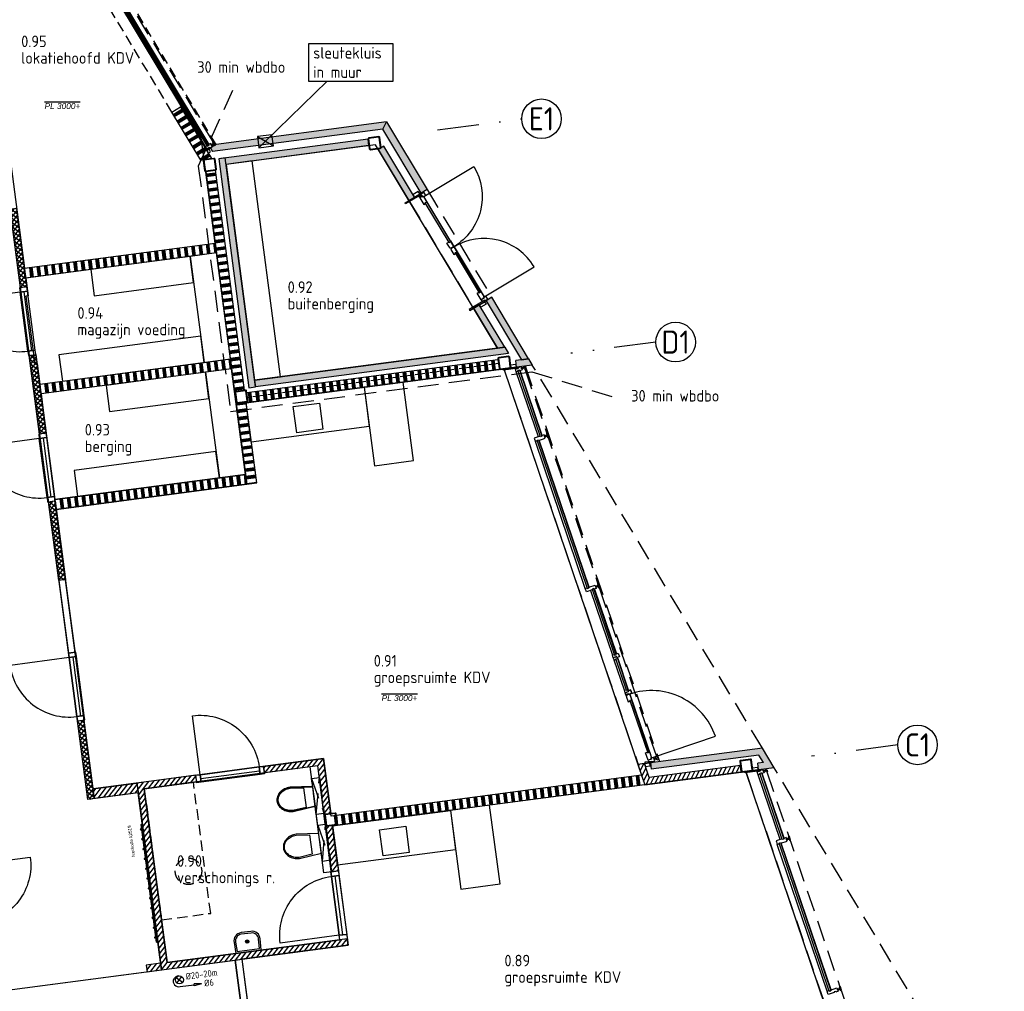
# Model space of a CAD drawing. Header units: millimetres. Extents: x -30480 to 214890, y -181324 to 108676.
# Tile 24 of 48: x 103447 to 118350, y -154020 to -139319. Entities that reach past the tile are written whole.
import ezdxf
from ezdxf.enums import TextEntityAlignment as Align
from ezdxf.xclip import XClip

# ---------------------------------------------------------------- set-up
doc = ezdxf.new("R2010")
doc.units = ezdxf.units.MM
doc.header["$LTSCALE"] = 100
doc.header["$XCLIPFRAME"] = 2
for name, pattern in [('082403 X-ref$0$DASHDOT2', [12.7, 6.35, -3.175, 0, -3.175]), ('082403 X-ref$0$DASHED', [0.75, 0.5, -0.25]), ('082403 X-ref$0$DASHED2', [9.525, 6.35, -3.175]), ('082403 X-ref$0$HIDDEN2', [4.7625, 3.175, -1.5875])]:
    doc.linetypes.add(name, pattern=pattern)
for name, color, linetype in [('082403 X-ref$0$Beveilig-Alg-Az', 253, 'Continuous'), ('082403 X-ref$0$Beveilig-Alg-Txt', 253, 'Continuous'), ('082403 X-ref$0$Beveilig-Dik-Az', 1, '082403 X-ref$0$HIDDEN2'), ('082403 X-ref$0$bib', 253, 'Continuous'), ('082403 X-ref$0$BiKoz-Draai-Az', 253, 'Continuous'), ('082403 X-ref$0$BiKoz-Hout-Az', 253, 'Continuous'), ('082403 X-ref$0$BiKoz-Hout-Drs', 253, 'Continuous'), ('082403 X-ref$0$BiWand-Alg-Arc', 8, 'Continuous'), ('082403 X-ref$0$BiWand-Syst-Drs', 253, 'Continuous'), ('082403 X-ref$0$BuKoz-Alum-Drs', 253, 'Continuous'), ('082403 X-ref$0$BuKoz-Glas-Drs', 253, 'Continuous'), ('082403 X-ref$0$BuWand-Alg-Arc', 253, 'Continuous'), ('082403 X-ref$0$BuWand-Bakst-Drs', 253, 'Continuous'), ('082403 X-ref$0$Construct-Beton-Drs', 253, 'Continuous'), ('082403 X-ref$0$Construct-Staal-Drs', 253, 'Continuous'), ('082403 X-ref$0$Daken-Alg-Txt', 8, 'Continuous'), ('082403 X-ref$0$DIM25', 8, 'Continuous'), ('082403 X-ref$0$Hulplaag-Alg-Az', 253, 'Continuous'), ('082403 X-ref$0$Inricht-Alg-Az', 253, 'Continuous'), ('082403 X-ref$0$InrSanit-Alg-Az', 253, 'Continuous'), ('082403 X-ref$0$kozijn', 8, 'Continuous'), ('082403 X-ref$0$kozijn1', 8, 'Continuous'), ('082403 X-ref$0$MTXT25-1', 253, 'Continuous'), ('082403 X-ref$0$MTXT35-1', 253, 'Continuous'), ('082403 X-ref$0$MTXT35-50', 253, 'Continuous'), ('082403 X-ref$0$nieuw uitzet', 253, 'Continuous'), ('082403 X-ref$0$Sanitair-Alg-Az', 253, 'Continuous'), ('082403 X-ref$0$Stramien-Alg-Az', 9, '082403 X-ref$0$DASHDOT2'), ('082403 X-ref$0$Stramien-Alg-Drs', 8, 'Continuous'), ('082403 X-ref$0$Stramien-Alg-Txt', 253, 'Continuous'), ('082403 X-ref$0$TXT18', 253, 'Continuous')]:
    doc.layers.add(name, color=color, linetype=linetype)
doc.layers.add('082403 X-ref$0$Opp trias', color=8, linetype='Continuous', plot=False)
doc.styles.add('082403 X-ref$0$BOS', font='isocp.shx')
doc.styles.add('082403 X-ref$0$BOS3', font='isocp.shx')
doc.styles.add('082403 X-ref$0$Standard', font='isocp.shx')
pattern_1 = [(52.5, (-6e-11, 6e-14), (-45.340143, 34.790716), [])]
pattern_2 = [(97.5, (-6e-11, 6e-14), (-111.53755, -14.6842), []), (97.5, (6.2, 0.82), (-111.53755, -14.6842), []), (97.5, (12.39, 1.63), (-111.53755, -14.6842), []), (97.5, (18.59, 2.45), (-111.53755, -14.6842), []), (97.5, (24.79, 3.26), (-111.53755, -14.6842), []), (97.5, (30.98, 4.08), (-111.53755, -14.6842), []), (97.5, (37.18, 4.9), (-111.53755, -14.6842), [])]
pattern_3 = [(187.5, (-6e-11, 6e-14), (14.6842, -111.53755), []), (187.5, (-0.82, 6.2), (14.6842, -111.53755), []), (187.5, (-1.63, 12.39), (14.6842, -111.53755), []), (187.5, (-2.45, 18.59), (14.6842, -111.53755), []), (187.5, (-3.26, 24.79), (14.6842, -111.53755), []), (187.5, (-4.08, 30.98), (14.6842, -111.53755), []), (187.5, (-4.9, 37.18), (14.6842, -111.53755), [])]

# ---------------------------------------------------------------- blocks, each defined once
blk = doc.blocks.new('082403 X-ref$0$binkozdeur1034')
at = {"layer": '082403 X-ref$0$BiKoz-Draai-Az'}
blk.add_lwpolyline([(967, 0), (67, 0), (67, -900, 0.414214)], format="xyb", close=True, dxfattribs=at)
at = {"layer": '082403 X-ref$0$BiKoz-Hout-Az'}
blk.add_line((67, 57), (967, 57), dxfattribs=at)
blk.add_lwpolyline([(67, 0), (967, 0), (967, 114), (67, 114)], close=True, dxfattribs=at)
at = {"layer": '082403 X-ref$0$BiKoz-Hout-Drs'}
for points in [[(0, 0), (67, 0), (67, 114), (0, 114)], [(967, 0), (1034, 0), (1034, 114), (967, 114)]]:
    blk.add_lwpolyline(points, close=True, dxfattribs=at)
blk = doc.blocks.new('082403 X-ref$0$spoelblok1800x600')
at = {"layer": '082403 X-ref$0$Inricht-Alg-Az', "linetype": 'Continuous'}
blk.add_lwpolyline([(1800, 0), (1800, 600), (0, 600), (0, 0)], close=True, dxfattribs=at)
at = {"layer": '082403 X-ref$0$Inricht-Alg-Az', "linetype": 'Continuous', "ltscale": 0.5}
blk.add_lwpolyline([(700, 50), (1100, 50), (1100, 450), (700, 450)], close=True, dxfattribs=at)
blk = doc.blocks.new('082403 X-ref$0$fontein')
at = {"layer": '082403 X-ref$0$InrSanit-Alg-Az'}
for points in [[(-75, 300, 0.431046), (-200, 168), (-195, 0), (195, 0), (200, 168, 0.431046), (75, 300)], [(-75, 275, 0.43387), (-175, 168), (-170, 25), (170, 25), (175, 168, 0.43387), (75, 275)]]:
    blk.add_lwpolyline(points, format="xyb", close=True, dxfattribs=at)
for points in [[(20, 155), (-20, 155)], [(0, 175), (0, 135)]]:
    blk.add_lwpolyline(points, dxfattribs=at)
for radius in [25, 20]:
    blk.add_circle((0, 155), radius, dxfattribs=at)
blk = doc.blocks.new('082403 X-ref$0$kapstok leerkotte 12x')
at = {"layer": '082403 X-ref$0$Inricht-Alg-Az'}
for points in [[(20, 1800), (0, 1800)], [(20, 0), (20, 1800)]]:
    blk.add_lwpolyline(points, dxfattribs=at)
for points in [[(20, 1800), (20, 0), (0, 0), (0, 1800)], [(20, 1720), (40, 1720), (40, 1730), (20, 1730)], [(20, 1570), (40, 1570), (40, 1580), (20, 1580)], [(20, 1420), (40, 1420), (40, 1430), (20, 1430)], [(20, 1270), (40, 1270), (40, 1280), (20, 1280)], [(20, 1120), (40, 1120), (40, 1130), (20, 1130)], [(20, 970), (40, 970), (40, 980), (20, 980)], [(20, 820), (40, 820), (40, 830), (20, 830)], [(20, 670), (40, 670), (40, 680), (20, 680)], [(20, 520), (40, 520), (40, 530), (20, 530)], [(20, 370), (40, 370), (40, 380), (20, 380)], [(20, 220), (40, 220), (40, 230), (20, 230)], [(20, 70), (40, 70), (40, 80), (20, 80)]]:
    blk.add_lwpolyline(points, close=True, dxfattribs=at)
at = {"layer": '082403 X-ref$0$Hulplaag-Alg-Az', "insert": (223, 471), "char_height": 50, "width": 1235.48, "attachment_point": 1, "rotation": 270, "style": '082403 X-ref$0$Standard'}
blk.add_mtext('{\\fArial|b0|i0|c0|p34;leerkotte k2519}', dxfattribs=at)
blk = doc.blocks.new('082403 X-ref$0$toilethangend met reservoir')
at = {"layer": '082403 X-ref$0$BiKoz-Hout-Drs'}
blk.add_line((120, -175), (120, 725), dxfattribs=at)
at = {"layer": '082403 X-ref$0$Sanitair-Alg-Az', "linetype": '082403 X-ref$0$HIDDEN2'}
for p, q in [((120, 0), (0, 550)), ((120, 550), (0, 0))]:
    blk.add_line(p, q, dxfattribs=at)
blk.add_lwpolyline([(120, 550), (0, 550), (0, 0), (120, 0)], close=True, dxfattribs=at)
at = {"layer": '082403 X-ref$0$Sanitair-Alg-Az'}
blk.add_lwpolyline([(120, 424), (460, 460, -0.08399), (546, 445, -0.091257), (616, 406, -0.103849), (664, 344, -0.114925), (680, 275, -0.114925), (664, 206, -0.103849), (616, 144, -0.091257), (546, 105, -0.08399), (460, 90), (120, 126)], format="xyb", dxfattribs=at)
blk.add_lwpolyline([(462, 105, 0.081247), (541, 119, 0.091257), (606, 156, 0.103849), (650, 212, 0.114925), (665, 275, 0.114925), (650, 338, 0.103849), (606, 394, 0.091257), (541, 431, 0.081247), (462, 445), (260, 424), (260, 126)], format="xyb", close=True, dxfattribs=at)
blk = doc.blocks.new('082403 X-ref$0$_K180x10')
at = {"layer": '082403 X-ref$0$Construct-Staal-Drs'}
for points in [[(75, 90), (-75, 90, 0.414214), (-90, 75), (-90, -75, 0.414214), (-75, -90), (75, -90, 0.414214), (90, -75), (90, 75, 0.414214)], [(75, 80), (-75, 80, 0.414214), (-80, 75), (-80, -75, 0.414214), (-75, -80), (75, -80, 0.414214), (80, -75), (80, 75, 0.414214)]]:
    blk.add_lwpolyline(points, format="xyb", close=True, dxfattribs=at)
blk = doc.blocks.new('082403 X-ref$0$brandslanghaspel 20m')
at = {"layer": '082403 X-ref$0$Beveilig-Alg-Az'}
for p, q in [((-86, 291), (86, 119)), ((-86, 119), (86, 291)), ((0, 0), (424, 0)), ((424, -30), (424, 30)), ((644, 0), (424, 30)), ((644, 0), (424, -30))]:
    blk.add_line(p, q, dxfattribs=at)
blk.add_circle((0, 205), 122, dxfattribs=at)
blk.add_arc((-27, 163), 165, 80.6472, 279.3528, dxfattribs=at)
at = {"layer": '082403 X-ref$0$Beveilig-Alg-Txt', "style": '082403 X-ref$0$BOS'}
for s, p in [('%%C20-20m', (202, 180)), ('%%C6', (728, -98))]:
    blk.add_text(s, height=200, dxfattribs=at).set_placement(p)
blk = doc.blocks.new('082403 X-ref$0$ruimtenummer met m2_1')
at = {"layer": '082403 X-ref$0$MTXT25-1', "style": '082403 X-ref$0$BOS'}
blk.add_attdef('OPPERVLAKTE', (0, 498), '', height=250, dxfattribs=at)
at = {"layer": '082403 X-ref$0$MTXT35-1', "style": '082403 X-ref$0$BOS'}
for tag, p in [('RUIMTENUMMER', (-8, 1448)), ('RUIMTENAAM', (-8, 948))]:
    blk.add_attdef(tag, p, '', height=350, dxfattribs=at)
blk = doc.blocks.new('082403 X-ref')
at = {"layer": '082403 X-ref$0$BiWand-Alg-Arc'}
h = blk.add_hatch(dxfattribs=at)
h.set_pattern_fill('SWAND', color=8, angle=121, style=0)
h.set_pattern_definition([(211, (-6e-11, 6e-14), (57.94178, -96.43132), []), (211, (-3.22, 5.36), (57.94178, -96.43132), []), (211, (-6.44, 10.71), (57.94178, -96.43132), []), (211, (-9.66, 16.07), (57.94178, -96.43132), []), (211, (-12.88, 21.43), (57.94178, -96.43132), []), (211, (-16.1, 26.79), (57.94178, -96.43132), []), (211, (-19.31, 32.14), (57.94178, -96.43132), [])])
h.paths.add_polyline_path([(56904, 32091), (56743, 32070), (56306, 32795), (56435, 32873)])
h = blk.add_hatch(dxfattribs=at)
h.set_pattern_fill('SWAND', color=8, angle=97.5, style=0)
h.set_pattern_definition(pattern_3)
h.paths.add_polyline_path([(57403, 28587), (57254, 28568), (56816, 31898), (56965, 31918)])
h = blk.add_hatch(dxfattribs=at)
h.set_pattern_fill('_USER', color=8, scale=50, angle=45, style=0, double=1, pattern_type=0)
h.set_pattern_definition([(52.5, (-543.076, 4125.075), (-39.667667, 30.43807), []), (142.5, (-543.076, 4125.075), (-30.43807, -39.667667), [])])
h.paths.add_polyline_path([(53954, 31342), (53855, 31329), (54012, 30139), (54111, 30152)])
h = blk.add_hatch(dxfattribs=at)
h.set_pattern_fill('SWAND', color=8, style=0)
h.set_pattern_definition(pattern_2)
h.paths.add_polyline_path([(54116, 30439), (54136, 30290), (56978, 30665), (56959, 30813)])
h = blk.add_hatch(dxfattribs=at)
h.set_pattern_fill('_USER', color=8, scale=50, angle=45, style=0, double=1, pattern_type=0)
h.set_pattern_definition([(52.5, (-251.48, 1910.187), (-39.667667, 30.43807), []), (142.5, (-251.48, 1910.187), (-30.43807, -39.667667), [])])
h.paths.add_polyline_path([(54246, 29127), (54147, 29114), (54303, 27924), (54402, 27937)])
h = blk.add_hatch(dxfattribs=at)
h.set_pattern_fill('SWAND', color=8, style=0)
h.set_pattern_definition(pattern_2)
h.paths.add_polyline_path([(57190, 29060), (54304, 28680), (54324, 28532), (57209, 28911)])
h = blk.add_hatch(dxfattribs=at)
h.set_pattern_fill('SWAND', color=8, angle=7.5, style=0)
h.set_pattern_definition(pattern_2)
h.paths.add_polyline_path([(57438, 28551), (57458, 28403), (61260, 28902), (61240, 29051)])
h = blk.add_hatch(dxfattribs=at)
h.set_pattern_fill('SWAND', color=8, angle=97.5, style=0)
h.set_pattern_definition(pattern_3)
h.paths.add_polyline_path([(57427, 28409), (57278, 28389), (57439, 27165), (57588, 27184)])
h = blk.add_hatch(dxfattribs=at)
h.set_pattern_fill('SWAND', color=8, style=0)
h.set_pattern_definition(pattern_2)
h.paths.add_polyline_path([(57420, 27313), (54534, 26934), (54554, 26785), (57439, 27165)])
h = blk.add_hatch(dxfattribs=at)
h.set_pattern_fill('_USER', color=8, scale=50, angle=45, style=0, double=1, pattern_type=0)
h.set_pattern_definition([(52.5, (40.115, -304.7), (-39.667667, 30.43807), []), (142.5, (40.115, -304.7), (-30.43807, -39.667667), [])])
h.paths.add_polyline_path([(54537, 26912), (54438, 26899), (54595, 25709), (54694, 25722)])
h = blk.add_hatch(dxfattribs=at)
h.set_pattern_fill('_USER', color=8, scale=50, angle=45, style=0, double=1, pattern_type=0)
h.set_pattern_definition([(52.5, (-6e-11, 6e-14), (-39.667667, 30.43807), []), (142.5, (-6e-11, 6e-14), (-30.43807, -39.667667), [])])
h.paths.add_polyline_path([(54974, 23597), (54874, 23584), (55031, 22395), (55130, 22408)])
h = blk.add_hatch(dxfattribs=at)
h.set_pattern_fill('SWAND', color=8, style=0)
h.set_pattern_definition(pattern_2)
h.paths.add_polyline_path([(58765, 22150), (58785, 22001), (63463, 22617), (63414, 22762)])
at = {"layer": '082403 X-ref$0$BuWand-Alg-Arc'}
for points in [[(56973, 32307), (56887, 32256), (56921, 32199), (59499, 32539), (59551, 32646)], [(59551, 32646), (59499, 32539), (60080, 31571), (60166, 31622)], [(59286, 32289), (59273, 32388), (57112, 32103), (57125, 32004)], [(59515, 32279), (59429, 32228), (59892, 31457), (59978, 31509)], [(57112, 32103), (57013, 32090), (57469, 28626), (57568, 28639)], [(61145, 29993), (61059, 29942), (61596, 29048), (61704, 29063)], [(60956, 29880), (60870, 29829), (61235, 29223), (61343, 29237)], [(57555, 28738), (57568, 28639), (61399, 29143), (61343, 29237), (61235, 29223)], [(61704, 29063), (61510, 29037), (61523, 28938), (61645, 28954), (61652, 28956), (61652, 28955), (61760, 28969)]]:
    blk.add_hatch(color=8, dxfattribs=at).paths.add_polyline_path(points)
h = blk.add_hatch(color=8, dxfattribs=at)
h.paths.add_polyline_path([(63547, 22951), (63561, 22852), (64952, 23035), (64896, 23129)])
h.paths.add_polyline_path([(65242, 23174), (64896, 23129), (64952, 23035), (65190, 23066), (65258, 22954), (65171, 22943), (65184, 22844), (65307, 22860), (65314, 22862), (65314, 22861), (65422, 22875)])
h = blk.add_hatch(dxfattribs=at)
h.set_pattern_fill('ANSI31', color=8, scale=18, angle=7.5, style=0)
h.paths.add_polyline_path([(58611, 22170), (58710, 22183), (58601, 23016), (57692, 22896), (57705, 22797), (58514, 22904)])
h = blk.add_hatch(dxfattribs=at)
h.set_pattern_fill('ANSI31', color=8, scale=18, angle=18.75, style=0)
h.paths.add_polyline_path([(63466, 22919), (63469, 22895), (63474, 22896)], flags=17)
h.paths.add_polyline_path([(64922, 22809), (64909, 22908), (63531, 22727), (63474, 22896), (63469, 22895), (63466, 22919), (63459, 22939), (63358, 22926), (63463, 22617)])
h = blk.add_hatch(dxfattribs=at)
h.set_pattern_fill('ANSI31', color=8, scale=18, style=0)
h.set_pattern_definition(pattern_1)
h.paths.add_polyline_path([(58960, 20289), (58846, 20274), (56233, 19930), (55887, 22558), (56680, 22662), (56667, 22761), (55775, 22644), (55795, 22495), (56147, 19818), (58973, 20190)])
h = blk.add_hatch(dxfattribs=at)
h.set_pattern_fill('ANSI31', color=8, scale=18, style=0)
h.set_pattern_definition(pattern_1)
h.paths.add_polyline_path([(55775, 22644), (55111, 22556), (55130, 22408), (55795, 22495)])
h = blk.add_hatch(dxfattribs=at)
h.set_pattern_fill('ANSI31', color=8, scale=18, angle=7.5, style=0)
h.paths.add_polyline_path([(58734, 22005), (58635, 21991), (58725, 21301), (58825, 21314)])
h = blk.add_hatch(dxfattribs=at)
h.set_pattern_fill('ANSI31', color=8, scale=18, style=0)
h.set_pattern_definition(pattern_1)
h.paths.add_polyline_path([(56134, 19917), (55916, 19889), (55929, 19789), (56147, 19818)])
at = {"color": 8}
blk.add_lwpolyline([(57906, 22439, -0.10068), (57946, 22507, -0.087968), (58010, 22555, -0.081407), (58093, 22581), (58435, 22589), (58474, 22294), (58141, 22214, -0.081407), (58054, 22217, -0.087968), (57980, 22247, -0.055755), (57949, 22272), (57924, 22302, -0.110683), (57899, 22369, -0.114925)], format="xyb", close=True, dxfattribs=at)
at = {"layer": '082403 X-ref$0$Beveilig-Dik-Az', "color": 8}
blk.add_lwpolyline([(57223, 33121), (56704, 31978), (57193, 28267), (61752, 28867), (63004, 28480)], dxfattribs=at)
at = {"layer": '082403 X-ref$0$BiKoz-Draai-Az', "color": 8}
for points in [[(60573, 30760), (60118, 31517), (60875, 31972, -0.414214)], [(60575, 30757), (61030, 30000), (61787, 30455, 0.414214)], [(63238, 23990), (63565, 23025), (64530, 23353, 0.414214)]]:
    blk.add_lwpolyline(points, format="xyb", close=True, dxfattribs=at)
at = {"layer": '082403 X-ref$0$BiKoz-Hout-Drs', "color": 8}
for points in [[(54740, 24609), (54839, 24623), (54694, 25722), (54595, 25709)], [(57457, 19251), (57358, 19238), (57262, 19965), (57361, 19978)]]:
    blk.add_lwpolyline(points, close=True, dxfattribs=at)
at = {"layer": '082403 X-ref$0$BiWand-Alg-Arc', "color": 8}
for p, q in [((60573, 30760), (60573, 30760)), ((60575, 30757), (60575, 30757)), ((54646, 26084), (54966, 23655))]:
    blk.add_line(p, q, dxfattribs=at)
at = {"layer": '082403 X-ref$0$BiWand-Syst-Drs', "color": 8}
for p, q in [((63414, 22762), (58795, 22154)), ((55775, 22644), (55111, 22556)), ((63463, 22617), (58735, 21995))]:
    blk.add_line(p, q, dxfattribs=at)
for points in [[(54067, 30432), (56959, 30813), (56978, 30665), (54086, 30284)], [(54304, 28680), (57190, 29060), (57209, 28911), (54324, 28532)], [(57438, 28551), (61240, 29051), (61257, 28928), (61257, 28928), (61260, 28902), (57458, 28403)], [(54534, 26934), (57420, 27313), (57439, 27165), (54554, 26785)], [(58973, 20190), (58960, 20289), (58846, 20274), (56233, 19930), (55887, 22558), (56680, 22662), (56667, 22761), (55775, 22644), (55788, 22545), (56147, 19818)], [(55111, 22556), (55775, 22644), (55795, 22495), (55130, 22408)]]:
    blk.add_lwpolyline(points, close=True, dxfattribs=at)
at = {"layer": '082403 X-ref$0$BuKoz-Alum-Drs', "color": 8, "linetype": '082403 X-ref$0$HIDDEN2'}
for p, q in [((60166, 31622), (61145, 29993)), ((59892, 31457), (60870, 29829)), ((61329, 28912), (63361, 22926)), ((61652, 28955), (63684, 22969)), ((65242, 23174), (61760, 28969)), ((64991, 22818), (67023, 16832)), ((68904, 17080), (65422, 22875))]:
    blk.add_line(p, q, dxfattribs=at)
at = {"layer": '082403 X-ref$0$BuKoz-Glas-Drs', "color": 8}
for points in [[(61513, 28936), (61438, 28926), (61433, 28971), (61507, 28980)], [(63538, 22950), (63463, 22940), (63469, 22895), (63543, 22905)], [(65175, 22842), (65100, 22832), (65094, 22876), (65169, 22886)]]:
    blk.add_lwpolyline(points, close=True, dxfattribs=at)
at = {"layer": '082403 X-ref$0$BuWand-Bakst-Drs', "color": 8}
for p, q in [((59551, 32646), (56973, 32307)), ((59499, 32539), (59551, 32646)), ((59499, 32539), (56921, 32199)), ((59273, 32388), (57013, 32090)), ((59286, 32289), (59273, 32388)), ((56973, 32307), (56887, 32256)), ((56887, 32256), (56921, 32199)), ((59286, 32289), (57125, 32004)), ((61343, 29237), (57555, 28738)), ((61343, 29237), (61399, 29143)), ((61399, 29143), (57568, 28639)), ((61704, 29063), (61510, 29037)), ((61704, 29063), (61760, 28969)), ((61523, 28938), (61510, 29037)), ((61760, 28969), (61523, 28938)), ((57555, 28738), (57568, 28639)), ((65242, 23174), (63547, 22951)), ((65422, 22875), (65242, 23174)), ((63547, 22951), (63561, 22852)), ((65190, 23066), (63561, 22852)), ((65258, 22954), (65171, 22943)), ((65258, 22954), (65190, 23066)), ((65184, 22844), (65171, 22943)), ((65422, 22875), (65184, 22844))]:
    blk.add_line(p, q, dxfattribs=at)
for points in [[(60166, 31622), (60080, 31571), (59499, 32539), (59551, 32646)], [(59515, 32279), (59429, 32228), (59429, 32228), (59892, 31457), (59978, 31509)], [(57469, 28626), (57568, 28639), (57112, 32103), (57013, 32090)], [(61145, 29993), (61059, 29942), (61596, 29048), (61704, 29063)], [(60956, 29880), (60870, 29829), (61235, 29223), (61343, 29237)], [(63459, 22939), (63358, 22926), (63463, 22617), (64922, 22809), (64909, 22908), (63531, 22727)]]:
    blk.add_lwpolyline(points, close=True, dxfattribs=at)
at = {"layer": '082403 X-ref$0$Construct-Beton-Drs', "color": 8, "linetype": '082403 X-ref$0$DASHED', "ltscale": 3}
blk.add_line((61248, 28991), (57448, 28477), dxfattribs=at)
at = {"layer": '082403 X-ref$0$Daken-Alg-Txt', "color": 8}
for p, q in [((56904, 32091), (56743, 32070)), ((56965, 31918), (56816, 31898)), ((56965, 31918), (56816, 31898)), ((56816, 31898), (57254, 28568)), ((57403, 28587), (56965, 31918)), ((57254, 28568), (57403, 28587)), ((58725, 21301), (58606, 21286))]:
    blk.add_line(p, q, dxfattribs=at)
for points in [[(56306, 32795), (56435, 32873), (56904, 32091), (56743, 32070)], [(57439, 27165), (57588, 27184), (57427, 28409), (57278, 28389)], [(57692, 22896), (58601, 23016), (58710, 22183), (58611, 22170), (58514, 22904), (57705, 22797)], [(58734, 22005), (58825, 21314), (58725, 21301), (58635, 21991)]]:
    blk.add_lwpolyline(points, close=True, dxfattribs=at)
at = {"layer": '082403 X-ref$0$DIM25', "color": 8, "linetype": '082403 X-ref$0$DASHED2', "ltscale": 0.01}
for p, q in [((56941, 32319), (56894, 32291)), ((61637, 28934), (61585, 28916)), ((61988, 27901), (61936, 27883)), ((62760, 25627), (62708, 25609)), ((63645, 23020), (63593, 23003)), ((65299, 22840), (65247, 22822)), ((65650, 21807), (65598, 21789)), ((66422, 19533), (66370, 19515))]:
    blk.add_line(p, q, dxfattribs=at)
at = {"layer": '082403 X-ref$0$Inricht-Alg-Az', "color": 8}
for points in [[(57555, 28738), (57951, 28790), (57521, 32056), (57125, 32004)], [(56634, 30216), (56582, 30612), (55078, 30414), (55130, 30018)], [(56793, 29008), (57190, 29060), (56978, 30665), (56582, 30612)], [(56793, 29008), (56741, 29404), (54594, 29122), (54647, 28725)], [(57023, 27261), (57420, 27313), (57209, 28911), (56813, 28859)], [(56865, 28463), (56813, 28859), (55309, 28661), (55361, 28265)], [(57023, 27261), (56971, 27658), (54824, 27375), (54876, 26979)]]:
    blk.add_lwpolyline(points, close=True, dxfattribs=at)
at = {"layer": '082403 X-ref$0$Inricht-Alg-Az', "color": 8, "linetype": 'Continuous'}
for points in [[(59369, 27444), (59964, 27522), (59807, 28712), (59213, 28633)], [(60676, 21040), (61271, 21118), (61114, 22308), (60520, 22230)]]:
    blk.add_lwpolyline(points, close=True, dxfattribs=at)
at = {"layer": '082403 X-ref$0$Inricht-Alg-Az', "color": 8, "linetype": '082403 X-ref$0$HIDDEN2', "ltscale": 0.5}
blk.add_lwpolyline([(56148, 20575), (56892, 20673), (56631, 22656), (55887, 22558)], close=True, dxfattribs=at)
blk.add_circle((56556, 21309), 200, dxfattribs=at)
at = {"layer": '082403 X-ref$0$kozijn', "linetype": '082403 X-ref$0$HIDDEN2'}
blk.add_line((56929, 32344), (55485, 34747), dxfattribs=at)
at = {"layer": '082403 X-ref$0$kozijn', "color": 8, "linetype": '082403 X-ref$0$HIDDEN2'}
for p, q in [((61648, 28909), (62753, 25654)), ((62771, 25603), (63638, 23047)), ((65310, 22815), (66415, 19560)), ((66432, 19509), (67300, 16953))]:
    blk.add_line(p, q, dxfattribs=at)
at = {"layer": '082403 X-ref$0$kozijn', "color": 8}
for points in [[(56836, 32288), (56841, 32279), (56863, 32292), (56858, 32301)], [(56858, 32301), (56863, 32292), (56841, 32279), (56836, 32288)]]:
    blk.add_lwpolyline(points, dxfattribs=at)
for points in [[(60056, 31557), (60033, 31596), (59956, 31549), (59979, 31511)], [(60159, 31436), (60521, 30834), (60499, 30821), (60137, 31423)], [(60977, 30074), (60615, 30676), (60594, 30664), (60956, 30061)], [(61036, 29927), (61059, 29888), (60982, 29842), (60958, 29880)], [(61789, 27862), (61794, 27848), (61807, 27811), (61835, 27821), (61832, 27830), (61856, 27838), (61859, 27829), (61955, 27862), (61938, 27913), (61903, 27901), (61906, 27891), (61882, 27883), (61879, 27893)], [(61983, 27892), (61978, 27906), (61944, 27894), (61949, 27880)], [(62578, 25537), (62574, 25552), (62561, 25589), (62589, 25598), (62593, 25589), (62616, 25597), (62613, 25606), (62710, 25639), (62727, 25588), (62692, 25576), (62689, 25586), (62665, 25578), (62668, 25568)], [(62755, 25618), (62750, 25632), (62716, 25620), (62721, 25606)], [(63181, 23963), (63166, 24010), (63166, 24010), (63190, 24018), (63215, 24027), (63210, 24041), (63248, 24054), (63265, 24003), (63184, 23975), (63188, 23966)], [(63530, 23109), (63260, 23902), (63237, 23894), (63506, 23101)], [(65451, 21768), (65456, 21754), (65468, 21717), (65497, 21727), (65494, 21736), (65517, 21744), (65520, 21735), (65617, 21767), (65600, 21819), (65565, 21807), (65568, 21797), (65544, 21789), (65541, 21799)], [(65645, 21797), (65640, 21812), (65606, 21800), (65611, 21786)], [(66240, 19443), (66235, 19458), (66223, 19494), (66251, 19504), (66254, 19495), (66278, 19503), (66275, 19512), (66371, 19545), (66389, 19494), (66354, 19482), (66351, 19492), (66327, 19483), (66330, 19474)], [(66417, 19524), (66412, 19538), (66378, 19526), (66383, 19512)]]:
    blk.add_lwpolyline(points, close=True, dxfattribs=at)
at = {"layer": '082403 X-ref$0$kozijn1'}
for p, q in [((55367, 34675), (56810, 32273)), ((55420, 34707), (56864, 32305))]:
    blk.add_line(p, q, dxfattribs=at)
at = {"layer": '082403 X-ref$0$kozijn1', "color": 8}
for p, q in [((61851, 27883), (61518, 28865)), ((61909, 27903), (61576, 28884)), ((62561, 25589), (61807, 27811)), ((62620, 25608), (61865, 27831)), ((62640, 25558), (62973, 24577)), ((62699, 25578), (63032, 24597)), ((63153, 24048), (62998, 24503)), ((63212, 24067), (63057, 24523)), ((65513, 21789), (65179, 22771)), ((65571, 21809), (65238, 22790)), ((66223, 19494), (65468, 21717)), ((66282, 19514), (65527, 21737))]:
    blk.add_line(p, q, dxfattribs=at)
at = {"layer": '082403 X-ref$0$kozijn1'}
blk.add_lwpolyline([(56863, 32292), (55409, 34712), (55387, 34699), (56841, 32279)], close=True, dxfattribs=at)
at = {"layer": '082403 X-ref$0$kozijn1', "color": 8}
for points in [[(56965, 32302), (56937, 32349), (56920, 32338), (56948, 32292)], [(56833, 32235), (56833, 32235), (56875, 32260), (56880, 32251), (56917, 32274), (56889, 32320), (56858, 32301), (56863, 32292), (56841, 32279), (56836, 32288), (56811, 32272)], [(56882, 32243), (56873, 32259), (56822, 32228), (56831, 32213)], [(56891, 32195), (56868, 32233), (56832, 32212), (56855, 32173)], [(56938, 32309), (56930, 32322), (56899, 32303), (56907, 32290)], [(60071, 31565), (60081, 31550), (59843, 31407), (59834, 31422)], [(60056, 31501), (60041, 31526), (60067, 31541), (60067, 31541), (60083, 31551), (60078, 31560), (60115, 31582), (60142, 31535), (60108, 31515), (60100, 31528)], [(60056, 31500), (60117, 31400), (60142, 31415), (60137, 31423), (60159, 31436), (60164, 31428), (60170, 31431), (60118, 31517), (60106, 31510), (60096, 31525)], [(60515, 30736), (60468, 30814), (60494, 30830), (60499, 30821), (60521, 30834), (60515, 30843), (60521, 30846), (60573, 30760), (60526, 30732), (60521, 30740)], [(60527, 30717), (60573, 30640), (60599, 30655), (60594, 30664), (60615, 30676), (60621, 30668), (60627, 30671), (60575, 30757), (60527, 30729), (60532, 30721)], [(60986, 29953), (60925, 30054), (60951, 30070), (60956, 30061), (60977, 30074), (60972, 30083), (60978, 30086), (61030, 30000), (61017, 29993), (61026, 29978)], [(60986, 29953), (61001, 29928), (61027, 29943), (61027, 29943), (61043, 29953), (61048, 29945), (61085, 29967), (61057, 30013), (61023, 29993), (61031, 29980)], [(61050, 29937), (61041, 29952), (60803, 29809), (60812, 29794)], [(61545, 28939), (61548, 28921), (61322, 28891), (61320, 28909)], [(61507, 28980), (61513, 28936), (61438, 28926), (61433, 28971)], [(61504, 28906), (61504, 28906), (61550, 28922), (61547, 28931), (61587, 28945), (61605, 28894), (61570, 28882), (61567, 28892), (61543, 28884), (61546, 28874), (61518, 28865)], [(61628, 28938), (61633, 28924), (61599, 28913), (61594, 28927)], [(61647, 28945), (61658, 28912), (61639, 28906), (61628, 28938)], [(61567, 28892), (61906, 27891), (61882, 27883), (61543, 28884)], [(62008, 27880), (61991, 27931), (61972, 27924), (61989, 27873)], [(61856, 27838), (62616, 25597), (62593, 25589), (61832, 27830)], [(62780, 25606), (62763, 25657), (62744, 25651), (62761, 25600)], [(63028, 24585), (62689, 25586), (62665, 25578), (63005, 24577)], [(62986, 24540), (62973, 24577), (63001, 24587), (63005, 24577), (63028, 24585), (63025, 24595), (63060, 24607), (63078, 24556), (63040, 24543), (63035, 24557)], [(62986, 24540), (62998, 24503), (63027, 24512), (63024, 24522), (63047, 24530), (63050, 24520), (63057, 24523), (63050, 24543), (63036, 24538), (63030, 24555)], [(63047, 24530), (63208, 24056), (63184, 24048), (63024, 24522)], [(63165, 24011), (63153, 24047), (63181, 24057), (63184, 24048), (63208, 24056), (63205, 24065), (63212, 24067), (63218, 24047), (63204, 24042), (63210, 24026)], [(63166, 24010), (63175, 23982), (63203, 23992), (63203, 23992), (63221, 23998), (63225, 23989), (63265, 24003), (63248, 24054), (63210, 24041), (63215, 24027)], [(63182, 23961), (63211, 23875), (63240, 23885), (63237, 23894), (63260, 23902), (63263, 23893), (63270, 23895), (63238, 23990), (63185, 23972), (63188, 23963)], [(63512, 22989), (63474, 23100), (63503, 23110), (63506, 23101), (63530, 23109), (63526, 23118), (63533, 23120), (63565, 23025), (63551, 23021), (63557, 23004)], [(63570, 22954), (63567, 22972), (63461, 22958), (63463, 22940)], [(63512, 22988), (63522, 22961), (63550, 22970), (63550, 22970), (63568, 22977), (63571, 22967), (63612, 22981), (63595, 23032), (63557, 23019), (63562, 23005)], [(63640, 23011), (63635, 23025), (63601, 23014), (63606, 22999)], [(63648, 23050), (63665, 22999), (63646, 22992), (63629, 23044)], [(63544, 22904), (63538, 22949), (63463, 22939), (63469, 22894)], [(65207, 22845), (65209, 22827), (64984, 22797), (64981, 22815)], [(65169, 22886), (65175, 22842), (65100, 22832), (65094, 22876)], [(65165, 22812), (65165, 22812), (65212, 22828), (65208, 22837), (65249, 22851), (65267, 22800), (65231, 22788), (65228, 22798), (65205, 22789), (65208, 22780), (65179, 22771)], [(65290, 22844), (65294, 22830), (65260, 22818), (65255, 22833)], [(65308, 22851), (65320, 22818), (65301, 22811), (65290, 22844)], [(65228, 22798), (65568, 21797), (65544, 21789), (65205, 22789)], [(65670, 21785), (65653, 21837), (65634, 21830), (65651, 21779)], [(65517, 21744), (66278, 19502), (66254, 19494), (65494, 21736)], [(66442, 19512), (66424, 19563), (66406, 19556), (66423, 19505)]]:
    blk.add_lwpolyline(points, close=True, dxfattribs=at)
at = {"layer": '082403 X-ref$0$MTXT35-1', "color": 8}
for p, q in [((57721, 32355), (58654, 33264)), ((57601, 32425), (57841, 32285)), ((57623, 32256), (57819, 32454))]:
    blk.add_line(p, q, dxfattribs=at)
for points in [[(58372, 33264), (59655, 33264), (59655, 33827), (58372, 33827)], [(57623, 32256), (57841, 32285), (57819, 32454), (57601, 32425)]]:
    blk.add_lwpolyline(points, close=True, dxfattribs=at)
at = {"layer": '082403 X-ref$0$nieuw uitzet', "linetype": '082403 X-ref$0$HIDDEN2', "ltscale": 0.5}
for p, q in [((56973, 32307), (53808, 37574)), ((56306, 32795), (53519, 37434))]:
    blk.add_line(p, q, dxfattribs=at)
at = {"layer": '082403 X-ref$0$nieuw uitzet', "color": 8}
for p, q in [((57420, 27313), (54534, 26934)), ((65422, 22875), (65242, 23174))]:
    blk.add_line(p, q, dxfattribs=at)
for points in [[(53855, 31329), (53855, 31329), (53954, 31342), (54111, 30152), (54012, 30139), (53855, 31329)], [(54147, 29114), (54147, 29114), (54246, 29127), (54402, 27937), (54303, 27924), (54147, 29114)], [(54438, 26899), (54438, 26899), (54537, 26912), (54694, 25722), (54595, 25709), (54438, 26899)], [(54874, 23584), (54874, 23584), (54974, 23597), (55130, 22408), (55031, 22395), (54874, 23584)], [(54874, 23584), (54874, 23584), (54974, 23597), (55130, 22408), (55031, 22395), (54874, 23584)]]:
    blk.add_lwpolyline(points, dxfattribs=at)
blk.add_lwpolyline([(55929, 19789), (56147, 19818), (56134, 19917), (55916, 19889)], close=True, dxfattribs=at)
at = {"layer": '082403 X-ref$0$Opp trias'}
for points in [[(54074, 30433), (56959, 30813), (56807, 31962), (56749, 32408), (54965, 35377), (53449, 35177)], [(53363, 35065), (49695, 34582), (50188, 30835), (51972, 31070), (53500, 19470), (56147, 19818), (55795, 22495), (55031, 22395)], [(57555, 28738), (61235, 29223), (59384, 32302), (57125, 32004)], [(54304, 28680), (57190, 29060), (56978, 30665), (54093, 30285), (54129, 30016), (54093, 30012), (54228, 28986), (54264, 28991)], [(54534, 26934), (57420, 27313), (57209, 28911), (54324, 28532), (54362, 28242), (54362, 28242), (54497, 27212), (54497, 27212)], [(55111, 22556), (54554, 26785), (57588, 27184), (57428, 28399), (61329, 28912), (63414, 22762), (58715, 22143), (58601, 23016)], [(56233, 19930), (58846, 20274), (58514, 22904), (55887, 22558)], [(59329, 17716), (60414, 17858), (60577, 16619), (64047, 17076), (64152, 16283), (67076, 16668), (64990, 22818), (58735, 21995), (58973, 20190), (57361, 19978), (57688, 17499)], [(49448, 17187), (53726, 17750), (53500, 19470), (57262, 19965), (57589, 17486), (57602, 17387), (57961, 14661), (60673, 15018), (60869, 13531), (56228, 12920), (56757, 8904), (56727, 8900), (56750, 8727), (55163, 8518), (55141, 8692), (54922, 8663), (54108, 14850), (51367, 14489), (51672, 12169), (50135, 11966)]]:
    blk.add_lwpolyline(points, close=True, dxfattribs=at)
at = {"layer": '082403 X-ref$0$Stramien-Alg-Az'}
for p, q in [((60323, 32526), (61599, 32694)), ((63629, 29316), (62343, 29147)), ((67290, 23222), (65987, 23050))]:
    blk.add_line(p, q, dxfattribs=at)
at = {"layer": '082403 X-ref$0$Stramien-Alg-Drs'}
for centre in [(61899, 32694), (63929, 29316), (67590, 23222)]:
    blk.add_circle(centre, 300, dxfattribs=at)
at = {"layer": '082403 X-ref$0$bib', "color": 8}
ref = blk.add_blockref('082403 X-ref$0$ruimtenummer met m2_1', (54027, 33054), dxfattribs=dict(at, xscale=0.5, yscale=0.5, zscale=0.5))
ref.add_attrib('RUIMTENUMMER', '0.95', (54024, 33778), dxfattribs={"layer": '082403 X-ref$0$MTXT35-1', "height": 175, "style": '082403 X-ref$0$BOS'})
ref.add_attrib('RUIMTENAAM', 'lokatiehoofd KDV', (54024, 33528), dxfattribs={"layer": '082403 X-ref$0$MTXT35-1', "height": 175, "style": '082403 X-ref$0$BOS'})
for name, p, rotation in [('082403 X-ref$0$_K180x10', (59372, 32325), 7.4999999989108), ('082403 X-ref$0$_K180x10', (56879, 31997), 7.499999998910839), ('082403 X-ref$0$binkozdeur1034', (53998, 30137), 277.5000000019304), ('082403 X-ref$0$_K180x10', (61338, 29002), 7.499999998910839), ('082403 X-ref$0$_K180x10', (57355, 28490), 7.499999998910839), ('082403 X-ref$0$binkozdeur1034', (54289, 27922), 277.5000000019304), ('082403 X-ref$0$binkozdeur1034', (54740, 24609), 277.5000000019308), ('082403 X-ref$0$_K180x10', (64999, 22908), 7.499999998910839), ('082403 X-ref$0$_K180x10', (58712, 22092), 7.499999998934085), ('082403 X-ref$0$kapstok leerkotte 12x', (55857, 22022), 187.4999999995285), ('082403 X-ref$0$fontein', (57465, 20093), 7.499999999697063)]:
    blk.add_blockref(name, p, dxfattribs=dict(at, rotation=rotation))
ref = blk.add_blockref('082403 X-ref$0$ruimtenummer met m2_1', (58061, 29336), dxfattribs=dict(at, xscale=0.5, yscale=0.5, zscale=0.5))
ref.add_attrib('RUIMTENUMMER', '0.92', (58057, 30060), dxfattribs={"layer": '082403 X-ref$0$MTXT35-1', "height": 175, "style": '082403 X-ref$0$BOS'})
ref.add_attrib('RUIMTENAAM', 'buitenberging', (58057, 29810), dxfattribs={"layer": '082403 X-ref$0$MTXT35-1', "height": 175, "style": '082403 X-ref$0$BOS'})
ref = blk.add_blockref('082403 X-ref$0$ruimtenummer met m2_1', (54878, 28944), dxfattribs=dict(at, xscale=0.5, yscale=0.5, zscale=0.5))
ref.add_attrib('RUIMTENUMMER', '0.94', (54875, 29669), dxfattribs={"layer": '082403 X-ref$0$MTXT35-1', "height": 175, "style": '082403 X-ref$0$BOS'})
ref.add_attrib('RUIMTENAAM', 'magazijn voeding', (54875, 29419), dxfattribs={"layer": '082403 X-ref$0$MTXT35-1', "height": 175, "style": '082403 X-ref$0$BOS'})
at = {"layer": '082403 X-ref$0$bib', "color": 8, "xscale": -1}
for name, p, rotation in [('082403 X-ref$0$spoelblok1800x600', (59291, 28039), 7.499999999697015), ('082403 X-ref$0$binkozdeur1034', (56667, 22761), 187.4999999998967), ('082403 X-ref$0$toilethangend met reservoir', (58609, 22185), 7.499999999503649), ('082403 X-ref$0$spoelblok1800x600', (60598, 21635), 7.499999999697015), ('082403 X-ref$0$toilethangend met reservoir', (58703, 21475), 7.499999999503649), ('082403 X-ref$0$binkozdeur1034', (53261, 21473), 97.50000000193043), ('082403 X-ref$0$binkozdeur1034', (58846, 20274), 277.5000000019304)]:
    blk.add_blockref(name, p, dxfattribs=dict(at, rotation=rotation))
at = {"layer": '082403 X-ref$0$bib', "color": 8}
ref = blk.add_blockref('082403 X-ref$0$ruimtenummer met m2_1', (54990, 27178), dxfattribs=dict(at, xscale=0.5, yscale=0.5, zscale=0.5))
ref.add_attrib('RUIMTENUMMER', '0.93', (54986, 27902), dxfattribs={"layer": '082403 X-ref$0$MTXT35-1', "height": 175, "style": '082403 X-ref$0$BOS'})
ref.add_attrib('RUIMTENAAM', 'berging', (54986, 27652), dxfattribs={"layer": '082403 X-ref$0$MTXT35-1', "height": 175, "style": '082403 X-ref$0$BOS'})
ref = blk.add_blockref('082403 X-ref$0$ruimtenummer met m2_1', (59364, 23682), dxfattribs=dict(at, xscale=0.5, yscale=0.5, zscale=0.5))
ref.add_attrib('RUIMTENUMMER', '0.91', (59360, 24406), dxfattribs={"layer": '082403 X-ref$0$MTXT35-1', "height": 175, "style": '082403 X-ref$0$BOS'})
ref.add_attrib('RUIMTENAAM', 'groepsruimte KDV', (59360, 24156), dxfattribs={"layer": '082403 X-ref$0$MTXT35-1', "height": 175, "style": '082403 X-ref$0$BOS'})
ref = blk.add_blockref('082403 X-ref$0$ruimtenummer met m2_1', (56386, 20654), dxfattribs=dict(at, xscale=0.5, yscale=0.5, zscale=0.5))
ref.add_attrib('RUIMTENUMMER', '0.90', (56383, 21378), dxfattribs={"layer": '082403 X-ref$0$MTXT35-1', "height": 175, "style": '082403 X-ref$0$BOS'})
ref.add_attrib('RUIMTENAAM', 'verschonings r.', (56383, 21128), dxfattribs={"layer": '082403 X-ref$0$MTXT35-1', "height": 175, "style": '082403 X-ref$0$BOS'})
ref = blk.add_blockref('082403 X-ref$0$ruimtenummer met m2_1', (61342, 19147), dxfattribs=dict(at, xscale=0.5, yscale=0.5, zscale=0.5))
ref.add_attrib('RUIMTENUMMER', '0.89', (61338, 19871), dxfattribs={"layer": '082403 X-ref$0$MTXT35-1', "height": 175, "style": '082403 X-ref$0$BOS'})
ref.add_attrib('RUIMTENAAM', 'groepsruimte KDV', (61338, 19621), dxfattribs={"layer": '082403 X-ref$0$MTXT35-1', "height": 175, "style": '082403 X-ref$0$BOS'})
at = {"layer": '082403 X-ref$0$bib', "color": 8, "xscale": 0.5000000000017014, "yscale": 0.5000000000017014, "zscale": 0.5000000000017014, "rotation": 7.499999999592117}
blk.add_blockref('082403 X-ref$0$brandslanghaspel 20m', (56432, 19565), dxfattribs=at)
at = {"layer": '082403 X-ref$0$MTXT35-50', "color": 8, "char_height": 175, "width": 1834.98, "attachment_point": 1, "style": '082403 X-ref$0$BOS3'}
for s, insert in [('sleutekluis\\Pin muur', (58444, 33780)), ('30 min wbdbo', (56689, 33565)), ('30 min wbdbo', (63257, 28591))]:
    blk.add_mtext(s, dxfattribs=dict(at, insert=insert))
at = {"layer": '082403 X-ref$0$Stramien-Alg-Txt', "style": '082403 X-ref$0$Standard'}
for s, p in [('E1', (61899, 32694)), ('D1', (63929, 29316)), ('C1', (67590, 23222))]:
    blk.add_text(s, height=350, dxfattribs=at).set_placement(p, align=Align.MIDDLE)
at = {"layer": '082403 X-ref$0$TXT18', "color": 8, "char_height": 90, "width": 612.16, "attachment_point": 1, "style": '082403 X-ref$0$BOS3'}
for insert in [(54377, 32932), (59479, 23975)]:
    blk.add_mtext('{\\fArial|b0|i1|c0|p34;\\OPL 3000+}', dxfattribs=dict(at, insert=insert))

msp = doc.modelspace()

# ---------------------------------------------------------------- block references
ref = msp.add_blockref('082403 X-ref', (49446, -173513))
XClip(ref).set_block_clipping_path([(-24555.726573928, -7811.8301967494), (165444.273426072, 82188.1698032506)])

doc.saveas('drawing.dxf')
